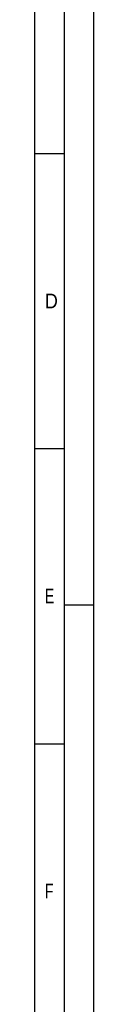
# Model space of a CAD drawing. Header units: millimetres. Extents: x 0 to 1189, y 0 to 841.
# Tile 118 of 129: x 1179 to 1189, y 526 to 693. Entities that reach past the tile are written whole.
import ezdxf

# ---------------------------------------------------------------- set-up
doc = ezdxf.new("R2010")
doc.units = ezdxf.units.MM
doc.header["$LTSCALE"] = 65.395
doc.layers.get('0').update_dxf_attribs({"linetype": 'CONTINUOUS'})
doc.styles.add('TEXTSTYLE_2', font='txt')

msp = doc.modelspace()

# ---------------------------------------------------------------- linework, layer by layer
at = {"color": 5, "linetype": 'CONTINUOUS'}
for p, q in [((1189, 841), (1189, 0)), ((1179, 831), (1179, 10)), ((1179, 670.5), (1184, 670.5)), ((1179, 620.5), (1184, 620.5)), ((1189, 594), (1184, 594)), ((1179, 570.5), (1184, 570.5))]:
    msp.add_line(p, q, dxfattribs=at)
at = {"color": 6, "linetype": 'CONTINUOUS'}
msp.add_line((1184, 836), (1184, 5), dxfattribs=at)

# ---------------------------------------------------------------- texts
at = {"color": 5, "linetype": 'CONTINUOUS', "style": 'TEXTSTYLE_2'}
for s, width, p in [('D', 0.904762, (1180.77091, 644.271)), ('E', 0.714286, (1180.77091, 594.271)), ('F', 0.714286, (1180.77091, 544.271))]:
    msp.add_text(s, height=2.50001, dxfattribs=dict(at, width=width)).set_placement(p)

doc.saveas('drawing.dxf')
